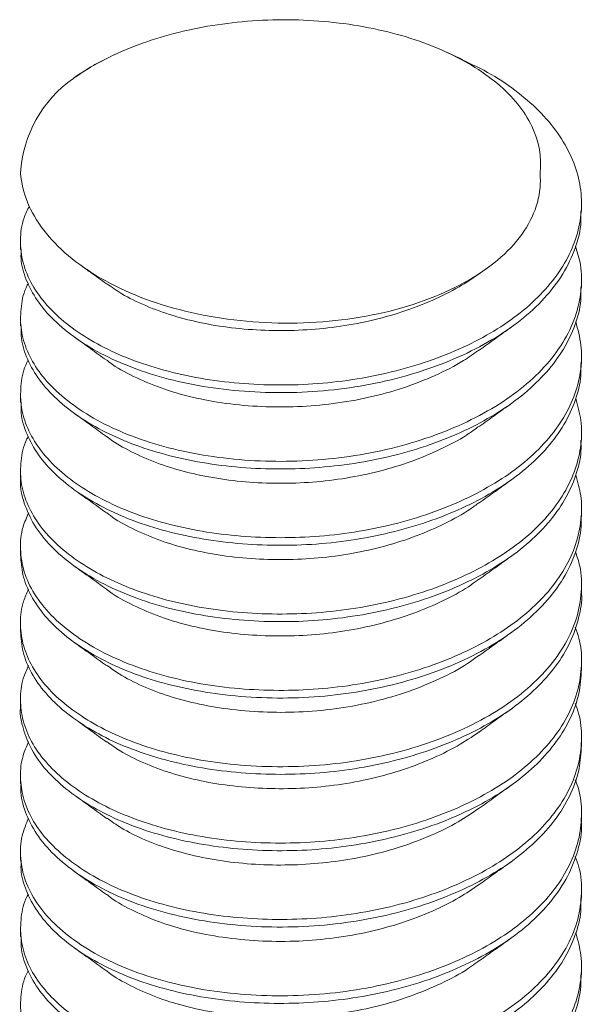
# Model space of a CAD drawing. Header units: millimetres. Extents: x 0 to 210, y 0 to 297.
# Tile 5 of 6: x 124 to 136, y 199 to 220. Entities that reach past the tile are written whole.
import ezdxf

# ---------------------------------------------------------------- set-up
doc = ezdxf.new("R2010")
doc.units = ezdxf.units.MM

msp = doc.modelspace()

# ---------------------------------------------------------------- linework, layer by layer
at = {"color": 7, "linetype": 'Continuous', "lineweight": 15}
for p, q in [((126.074, 218.848), (126.027, 218.826)), ((136.023, 215.481), (136.023, 215.645)), ((124.023, 214.828), (124.023, 214.665)), ((133.835, 214.14), (133.994, 214.254)), ((136.023, 213.848), (136.023, 214.012)), ((124.023, 213.195), (124.023, 213.032)), ((136.023, 212.215), (136.023, 212.378)), ((124.023, 211.562), (124.023, 211.399)), ((136.023, 210.582), (136.023, 210.745)), ((124.023, 209.929), (124.023, 209.765)), ((136.023, 208.949), (136.023, 209.112)), ((124.023, 208.296), (124.023, 208.132)), ((136.023, 207.316), (136.023, 207.479)), ((124.023, 206.663), (124.023, 206.499)), ((136.023, 205.683), (136.023, 205.846)), ((124.023, 205.03), (124.023, 204.866)), ((136.023, 204.05), (136.023, 204.213)), ((124.023, 203.396), (124.023, 203.233)), ((136.023, 202.417), (136.023, 202.58)), ((124.023, 201.763), (124.023, 201.6)), ((136.023, 200.784), (136.023, 200.947)), ((124.023, 200.13), (124.023, 199.967)), ((136.023, 199.15), (136.023, 199.314))]:
    msp.add_line(p, q, dxfattribs=at)
msp.add_arc((126.68, 216.141), 2.661, 124.9519, 176.632, dxfattribs=at)
for points, knots in [([(135.137, 216.298), (135.176, 216.637), (135.117, 216.971), (134.803, 217.627), (134.558, 217.932), (133.889, 218.492), (133.483, 218.733), (132.542, 219.141), (132.027, 219.298), (130.914, 219.515), (130.337, 219.571), (129.459, 219.577), (129.165, 219.566), (128.588, 219.52), (128.304, 219.484), (127.745, 219.388), (127.468, 219.326), (126.942, 219.183), (126.689, 219.1), (125.965, 218.819), (125.527, 218.586), (125.155, 218.323)], [0, 0, 0, 0, 0.125, 0.125, 0.25, 0.25, 0.375, 0.375, 0.5, 0.5, 0.625, 0.625, 0.6875, 0.6875, 0.75, 0.75, 0.8125, 0.8125, 0.875, 0.875, 1, 1, 1, 1]), ([(133.482, 218.722), (133.351, 218.783), (133.205, 218.85), (133.111, 218.893), (133.101, 218.898)], [0, 0, 0, 0, 0.893959, 1, 1, 1, 1]), ([(133.473, 218.717), (133.63, 218.645), (134.016, 218.467), (134.548, 218.123), (135.066, 217.695), (135.485, 217.221), (135.792, 216.715), (135.978, 216.193), (136.043, 215.667), (135.988, 215.141), (135.813, 214.618), (135.516, 214.111), (135.106, 213.634), (134.597, 213.2), (134, 212.816), (133.321, 212.48), (132.566, 212.199), (131.757, 211.983), (130.918, 211.837), (130.069, 211.763), (129.219, 211.759), (128.379, 211.822), (127.565, 211.954), (126.804, 212.152), (126.116, 212.408), (125.51, 212.717), (124.991, 213.072), (124.57, 213.469), (124.254, 213.907), (124.059, 214.374), (124.005, 214.859), (124.054, 215.269), (124.172, 215.507), (124.214, 215.591)], [0, 0, 0, 0, 0.022112, 0.054358, 0.087102, 0.120287, 0.153572, 0.186613, 0.219076, 0.251478, 0.284481, 0.317759, 0.350966, 0.383761, 0.416008, 0.448746, 0.481927, 0.515214, 0.548258, 0.58073, 0.613124, 0.646122, 0.679399, 0.712609, 0.74541, 0.777658, 0.810389, 0.843568, 0.876855, 0.912086, 0.94665, 0.981318, 1, 1, 1, 1]), ([(125.155, 218.323), (125.293, 218.419), (125.494, 218.559), (125.738, 218.679), (125.815, 218.716)], [0, 0, 0, 0, 0.682398, 1, 1, 1, 1]), ([(124.023, 216.298), (124.04, 216.086), (124.09, 215.878), (124.255, 215.471), (124.372, 215.27), (124.667, 214.884), (124.844, 214.701), (125.254, 214.356), (125.49, 214.192), (126.006, 213.895), (126.285, 213.762), (126.888, 213.527), (127.214, 213.425), (127.882, 213.262), (128.228, 213.2), (128.943, 213.113), (129.309, 213.089), (130.396, 213.081), (131.132, 213.159), (132.14, 213.394), (132.467, 213.494), (133.075, 213.727), (133.355, 213.859), (133.869, 214.157), (134.103, 214.323), (134.499, 214.674), (134.664, 214.86), (134.928, 215.256), (135.022, 215.46), (135.136, 215.873), (135.156, 216.086), (135.137, 216.298)], [0, 0, 0, 0, 0.0625, 0.0625, 0.125, 0.125, 0.1875, 0.1875, 0.25, 0.25, 0.3125, 0.3125, 0.375, 0.375, 0.4375, 0.4375, 0.5, 0.5, 0.625, 0.625, 0.6875, 0.6875, 0.75, 0.75, 0.8125, 0.8125, 0.875, 0.875, 0.9375, 0.9375, 1, 1, 1, 1]), ([(136.007, 215.481), (136.011, 215.404), (136.024, 215.139), (135.903, 214.685), (135.645, 214.135), (135.247, 213.613), (134.732, 213.137), (134.113, 212.715), (133.4, 212.35), (132.601, 212.045), (131.739, 211.814), (130.843, 211.662), (129.936, 211.593), (129.029, 211.602), (128.138, 211.688), (127.285, 211.852), (126.502, 212.089), (125.806, 212.389), (125.207, 212.746), (124.724, 213.143), (124.362, 213.57), (124.133, 214.011), (124.024, 214.38), (124.035, 214.599), (124.038, 214.665)], [0, 0, 0, 0, 0.019906, 0.068161, 0.117081, 0.166094, 0.214624, 0.262218, 0.310315, 0.359166, 0.408203, 0.456849, 0.504564, 0.552489, 0.601255, 0.650302, 0.69905, 0.746939, 0.794685, 0.843352, 0.889334, 0.935166, 0.980379, 1, 1, 1, 1]), ([(135.896, 214.732), (135.937, 214.599), (136.034, 214.284), (136.031, 213.776), (135.909, 213.216), (135.644, 212.665), (135.247, 212.143), (134.732, 211.667), (134.113, 211.246), (133.4, 210.88), (132.601, 210.576), (131.739, 210.344), (130.843, 210.193), (129.936, 210.123), (129.029, 210.132), (128.138, 210.218), (127.285, 210.383), (126.502, 210.619), (125.806, 210.919), (125.207, 211.276), (124.724, 211.673), (124.363, 212.1), (124.129, 212.542), (124.013, 212.994), (124.03, 213.449), (124.092, 213.765), (124.183, 213.922), (124.191, 213.935)], [0, 0, 0, 0, 0.0303455, 0.072176, 0.1146406, 0.1576904, 0.2008228, 0.2435293, 0.2854128, 0.3277382, 0.370727, 0.4138807, 0.4566895, 0.4986788, 0.5408532, 0.5837678, 0.6269296, 0.6698279, 0.7119707, 0.7539875, 0.7968152, 0.8372792, 0.8776116, 0.9173998, 0.9566012, 0.9964744, 1, 1, 1, 1]), ([(125.314, 214.322), (125.382, 214.273), (125.565, 214.142), (125.749, 214.009), (125.865, 213.926)], [0, 0, 0, 0, 0.372047, 1, 1, 1, 1]), ([(133.831, 214.143), (133.693, 214.047), (133.389, 213.838), (132.832, 213.564), (132.191, 213.318), (131.501, 213.128), (130.786, 212.998), (130.062, 212.93), (129.338, 212.921), (128.622, 212.969), (127.928, 213.076), (127.279, 213.238), (126.695, 213.452), (126.219, 213.684), (125.976, 213.856), (125.873, 213.929)], [0, 0, 0, 0, 0.066472, 0.145793, 0.226192, 0.306846, 0.386912, 0.465588, 0.544076, 0.62403, 0.70466, 0.785128, 0.864603, 0.942736, 1, 1, 1, 1]), ([(136.009, 213.848), (136.011, 213.755), (136.018, 213.486), (135.898, 213.04), (135.656, 212.524), (135.291, 212.033), (134.822, 211.58), (134.261, 211.174), (133.615, 210.818), (132.891, 210.513), (132.102, 210.269), (131.272, 210.093), (130.426, 209.989), (129.575, 209.956), (128.73, 209.99), (127.901, 210.094), (127.115, 210.265), (126.395, 210.497), (125.754, 210.785), (125.197, 211.122), (124.734, 211.502), (124.375, 211.919), (124.14, 212.359), (124.026, 212.734), (124.035, 212.959), (124.038, 213.032)], [0, 0, 0, 0, 0.023958, 0.069246, 0.115108, 0.161074, 0.206665, 0.251429, 0.296258, 0.341888, 0.387861, 0.4337, 0.478936, 0.523475, 0.568755, 0.614614, 0.660581, 0.706178, 0.750953, 0.795771, 0.841394, 0.887366, 0.933209, 0.978454, 1, 1, 1, 1]), ([(135.9, 213.122), (135.945, 212.954), (136.036, 212.615), (136.024, 212.096), (135.902, 211.571), (135.655, 211.055), (135.291, 210.563), (134.822, 210.11), (134.261, 209.705), (133.615, 209.348), (132.891, 209.044), (132.102, 208.799), (131.272, 208.623), (130.426, 208.519), (129.575, 208.486), (128.73, 208.521), (127.901, 208.624), (127.115, 208.795), (126.395, 209.027), (125.754, 209.315), (125.197, 209.652), (124.734, 210.032), (124.376, 210.449), (124.136, 210.889), (124.016, 211.341), (124.027, 211.796), (124.088, 212.118), (124.181, 212.28), (124.191, 212.298)], [0, 0, 0, 0, 0.0381768, 0.0773189, 0.1171186, 0.1574229, 0.1978178, 0.2378839, 0.2772227, 0.3166187, 0.3567183, 0.3971202, 0.4374042, 0.4771577, 0.5162992, 0.5560912, 0.5963923, 0.6367885, 0.6768603, 0.7162083, 0.7555947, 0.7956888, 0.8360897, 0.8763772, 0.9161385, 0.9552795, 0.995064, 1, 1, 1, 1]), ([(133.834, 212.505), (133.948, 212.588), (134.178, 212.753), (134.409, 212.919), (134.525, 213.003)], [0, 0, 0, 0, 0.499979, 1, 1, 1, 1]), ([(125.175, 212.789), (125.29, 212.706), (125.519, 212.541), (125.751, 212.375), (125.867, 212.291)], [0, 0, 0, 0, 0.500023, 1, 1, 1, 1]), ([(133.824, 212.511), (133.718, 212.434), (133.441, 212.233), (132.899, 211.96), (132.221, 211.693), (131.485, 211.49), (130.722, 211.355), (129.949, 211.29), (129.176, 211.292), (128.416, 211.359), (127.69, 211.494), (127.021, 211.688), (126.435, 211.941), (126.051, 212.147), (125.894, 212.276), (125.874, 212.293)], [0, 0, 0, 0, 0.052396, 0.136826, 0.222582, 0.308668, 0.394064, 0.477822, 0.56195, 0.647558, 0.73366, 0.819236, 0.903301, 0.987114, 1, 1, 1, 1]), ([(136.009, 212.215), (136.012, 212.129), (136.02, 211.868), (135.905, 211.43), (135.669, 210.913), (135.308, 210.42), (134.844, 209.965), (134.287, 209.558), (133.644, 209.199), (132.923, 208.892), (132.137, 208.645), (131.308, 208.466), (130.463, 208.359), (129.612, 208.323), (128.766, 208.354), (127.936, 208.455), (127.148, 208.623), (126.425, 208.853), (125.78, 209.139), (125.219, 209.473), (124.752, 209.852), (124.388, 210.267), (124.147, 210.707), (124.028, 211.088), (124.036, 211.32), (124.038, 211.399)], [0, 0, 0, 0, 0.022028, 0.067281, 0.113129, 0.1591, 0.204717, 0.249524, 0.294309, 0.339913, 0.385881, 0.431736, 0.477007, 0.521546, 0.566791, 0.612634, 0.658606, 0.704229, 0.749047, 0.793822, 0.839419, 0.885386, 0.931245, 0.976525, 1, 1, 1, 1]), ([(135.9, 211.479), (135.943, 211.322), (136.034, 210.994), (136.027, 210.485), (135.91, 209.96), (135.668, 209.443), (135.309, 208.95), (134.844, 208.495), (134.287, 208.088), (133.644, 207.73), (132.923, 207.423), (132.137, 207.175), (131.308, 206.996), (130.463, 206.889), (129.612, 206.853), (128.766, 206.885), (127.936, 206.985), (127.148, 207.153), (126.425, 207.383), (125.78, 207.669), (125.219, 208.004), (124.752, 208.382), (124.389, 208.797), (124.144, 209.237), (124.018, 209.689), (124.024, 210.144), (124.084, 210.471), (124.178, 210.638), (124.191, 210.661)], [0, 0, 0, 0, 0.0358189, 0.0749994, 0.1148088, 0.1551407, 0.1955815, 0.2357108, 0.2751274, 0.3145248, 0.3546429, 0.3950814, 0.43542, 0.4752448, 0.5144256, 0.5542272, 0.5945557, 0.6349975, 0.6751324, 0.7145587, 0.7539466, 0.794059, 0.8344963, 0.8748382, 0.9146707, 0.9538519, 0.9936457, 1, 1, 1, 1]), ([(133.835, 210.873), (133.949, 210.956), (134.178, 211.12), (134.409, 211.286), (134.524, 211.369)], [0, 0, 0, 0, 0.499982, 1, 1, 1, 1]), ([(125.175, 211.156), (125.29, 211.073), (125.518, 210.909), (125.75, 210.743), (125.865, 210.659)], [0, 0, 0, 0, 0.5000259, 1, 1, 1, 1]), ([(133.826, 210.878), (133.76, 210.828), (133.539, 210.66), (133.082, 210.415), (132.468, 210.148), (131.795, 209.935), (131.088, 209.779), (130.367, 209.684), (129.641, 209.651), (128.921, 209.675), (128.215, 209.758), (127.545, 209.898), (126.93, 210.09), (126.39, 210.332), (126.035, 210.526), (125.889, 210.646), (125.871, 210.661)], [0, 0, 0, 0, 0.0336346, 0.1122878, 0.1923488, 0.2730145, 0.3534445, 0.432813, 0.5109569, 0.5904026, 0.6708666, 0.7515211, 0.8315263, 0.9100834, 0.9887174, 1, 1, 1, 1]), ([(136.009, 210.582), (136.012, 210.504), (136.023, 210.25), (135.913, 209.819), (135.682, 209.302), (135.326, 208.807), (134.866, 208.351), (134.312, 207.941), (133.674, 207.581), (132.956, 207.271), (132.172, 207.021), (131.344, 206.839), (130.499, 206.729), (129.648, 206.69), (128.802, 206.719), (127.971, 206.816), (127.163, 206.985), (126.407, 207.224), (125.724, 207.533), (125.137, 207.896), (124.659, 208.308), (124.3, 208.759), (124.092, 209.233), (124.006, 209.574), (124.027, 209.75), (124.029, 209.765)], [0, 0, 0, 0, 0.020101, 0.065321, 0.111155, 0.157133, 0.202777, 0.247629, 0.292375, 0.337956, 0.38392, 0.429792, 0.4751, 0.519644, 0.564855, 0.610684, 0.656663, 0.705328, 0.753071, 0.800957, 0.849702, 0.898747, 0.94751, 0.995432, 1, 1, 1, 1]), ([(135.9, 209.837), (135.942, 209.69), (136.033, 209.373), (136.029, 208.875), (135.917, 208.35), (135.68, 207.832), (135.327, 207.338), (134.866, 206.881), (134.312, 206.471), (133.674, 206.111), (132.956, 205.801), (132.172, 205.552), (131.344, 205.37), (130.499, 205.259), (129.648, 205.22), (128.802, 205.249), (127.971, 205.346), (127.163, 205.515), (126.407, 205.755), (125.724, 206.063), (125.137, 206.426), (124.658, 206.838), (124.303, 207.289), (124.082, 207.764), (124.005, 208.248), (124.039, 208.676), (124.155, 208.932), (124.201, 209.032)], [0, 0, 0, 0, 0.033431, 0.072627, 0.112419, 0.152751, 0.193209, 0.233375, 0.272843, 0.312218, 0.352327, 0.392774, 0.43314, 0.473009, 0.512206, 0.55199, 0.592319, 0.632778, 0.675601, 0.717614, 0.759752, 0.802646, 0.845803, 0.888713, 0.930883, 0.972868, 1, 1, 1, 1]), ([(133.836, 209.241), (133.951, 209.324), (134.18, 209.488), (134.411, 209.654), (134.526, 209.738)], [0, 0, 0, 0, 0.499981, 1, 1, 1, 1]), ([(125.174, 209.524), (125.288, 209.442), (125.517, 209.277), (125.748, 209.11), (125.864, 209.027)], [0, 0, 0, 0, 0.500025, 1, 1, 1, 1]), ([(133.827, 209.246), (133.768, 209.2), (133.554, 209.036), (133.106, 208.795), (132.496, 208.525), (131.824, 208.309), (131.119, 208.151), (130.398, 208.054), (129.673, 208.019), (128.951, 208.04), (128.245, 208.12), (127.573, 208.258), (126.955, 208.447), (126.411, 208.688), (126.048, 208.885), (125.896, 209.009), (125.871, 209.029)], [0, 0, 0, 0, 0.030476, 0.109021, 0.189006, 0.269631, 0.350057, 0.429456, 0.507568, 0.586921, 0.667326, 0.747958, 0.827977, 0.906579, 0.985106, 1, 1, 1, 1]), ([(136.011, 208.949), (136.014, 208.901), (136.033, 208.667), (135.931, 208.243), (135.698, 207.69), (135.319, 207.162), (134.822, 206.678), (134.219, 206.247), (133.521, 205.872), (132.735, 205.558), (131.881, 205.314), (130.989, 205.149), (130.082, 205.066), (129.175, 205.063), (128.298, 205.135), (127.472, 205.278), (126.719, 205.483), (126.04, 205.746), (125.444, 206.062), (124.936, 206.422), (124.527, 206.823), (124.233, 207.254), (124.054, 207.694), (124.035, 207.99), (124.026, 208.133)], [0, 0, 0, 0, 0.012217, 0.060312, 0.109161, 0.158197, 0.206842, 0.254555, 0.302479, 0.351243, 0.400289, 0.449035, 0.496923, 0.544667, 0.593333, 0.639313, 0.685144, 0.730356, 0.774901, 0.82021, 0.866083, 0.912049, 0.957631, 1, 1, 1, 1]), ([(135.893, 208.196), (135.928, 208.095), (136.026, 207.812), (136.037, 207.334), (135.939, 206.773), (135.696, 206.22), (135.319, 205.693), (134.822, 205.208), (134.22, 204.777), (133.521, 204.403), (132.735, 204.088), (131.881, 203.844), (130.989, 203.679), (130.082, 203.597), (129.175, 203.593), (128.298, 203.665), (127.472, 203.809), (126.719, 204.014), (126.04, 204.276), (125.444, 204.592), (124.936, 204.952), (124.527, 205.353), (124.232, 205.784), (124.056, 206.232), (124.007, 206.687), (124.05, 207.079), (124.158, 207.31), (124.198, 207.395)], [0, 0, 0, 0, 0.023369, 0.065283, 0.107638, 0.150657, 0.193842, 0.236681, 0.2787, 0.320905, 0.36385, 0.407042, 0.449971, 0.492144, 0.534191, 0.577049, 0.617541, 0.657903, 0.697719, 0.736948, 0.77685, 0.817249, 0.857729, 0.897871, 0.937278, 0.976779, 1, 1, 1, 1]), ([(133.836, 207.608), (133.951, 207.69), (134.18, 207.855), (134.411, 208.022), (134.527, 208.105)], [0, 0, 0, 0, 0.49998, 1, 1, 1, 1]), ([(125.173, 207.891), (125.288, 207.809), (125.517, 207.644), (125.748, 207.477), (125.864, 207.394)], [0, 0, 0, 0, 0.500024, 1, 1, 1, 1]), ([(133.828, 207.613), (133.775, 207.572), (133.569, 207.412), (133.131, 207.174), (132.524, 206.903), (131.854, 206.685), (131.149, 206.524), (130.429, 206.424), (129.704, 206.386), (128.982, 206.405), (128.274, 206.482), (127.586, 206.621), (126.939, 206.818), (126.366, 207.079), (126.007, 207.274), (125.87, 207.391), (125.866, 207.394)], [0, 0, 0, 0, 0.027123, 0.105601, 0.185545, 0.266165, 0.346623, 0.426088, 0.504211, 0.583506, 0.663888, 0.744534, 0.829888, 0.913623, 0.99761, 1, 1, 1, 1]), ([(136.022, 207.316), (136.022, 207.31), (136.042, 207.131), (135.971, 206.773), (135.797, 206.251), (135.488, 205.745), (135.071, 205.271), (134.555, 204.841), (133.951, 204.46), (133.266, 204.128), (132.507, 203.852), (131.695, 203.641), (130.855, 203.5), (130.005, 203.432), (129.156, 203.432), (128.316, 203.501), (127.506, 203.638), (126.75, 203.84), (126.068, 204.101), (125.468, 204.414), (124.956, 204.772), (124.542, 205.172), (124.244, 205.602), (124.057, 206.048), (124.035, 206.35), (124.024, 206.499)], [0, 0, 0, 0, 0.001426, 0.046255, 0.091884, 0.137858, 0.183698, 0.228933, 0.273473, 0.318752, 0.364611, 0.410578, 0.456176, 0.50095, 0.545768, 0.591392, 0.637364, 0.683208, 0.728452, 0.772991, 0.818262, 0.864117, 0.910086, 0.95569, 1, 1, 1, 1]), ([(135.89, 206.58), (135.918, 206.504), (136.01, 206.257), (136.039, 205.829), (135.981, 205.303), (135.794, 204.781), (135.489, 204.275), (135.071, 203.801), (134.555, 203.371), (133.951, 202.99), (133.266, 202.658), (132.507, 202.382), (131.695, 202.171), (130.855, 202.03), (130.005, 201.962), (129.156, 201.962), (128.316, 202.031), (127.506, 202.168), (126.75, 202.37), (126.068, 202.631), (125.468, 202.944), (124.956, 203.302), (124.543, 203.702), (124.242, 204.132), (124.061, 204.58), (124.007, 205.034), (124.047, 205.433), (124.156, 205.671), (124.198, 205.764)], [0, 0, 0, 0, 0.017597, 0.056963, 0.096386, 0.136513, 0.176942, 0.217254, 0.257035, 0.296203, 0.336023, 0.376351, 0.416775, 0.456875, 0.49625, 0.535663, 0.575785, 0.616213, 0.656529, 0.696317, 0.735485, 0.775297, 0.815622, 0.856047, 0.896152, 0.935537, 0.974941, 1, 1, 1, 1]), ([(133.835, 205.974), (133.95, 206.057), (134.179, 206.222), (134.411, 206.388), (134.526, 206.471)], [0, 0, 0, 0, 0.499979, 1, 1, 1, 1]), ([(125.174, 206.258), (125.288, 206.175), (125.517, 206.01), (125.749, 205.844), (125.865, 205.76)], [0, 0, 0, 0, 0.500023, 1, 1, 1, 1]), ([(133.825, 205.98), (133.747, 205.922), (133.504, 205.737), (133.001, 205.475), (132.335, 205.199), (131.606, 204.986), (130.846, 204.839), (130.073, 204.763), (129.3, 204.755), (128.553, 204.81), (127.849, 204.927), (127.206, 205.096), (126.631, 205.315), (126.181, 205.54), (125.959, 205.703), (125.875, 205.764)], [0, 0, 0, 0, 0.039174, 0.123244, 0.208793, 0.294836, 0.380352, 0.464359, 0.548115, 0.63349, 0.714155, 0.794557, 0.873871, 0.952014, 1, 1, 1, 1]), ([(136.023, 205.683), (136.012, 205.51), (135.99, 205.161), (135.803, 204.64), (135.505, 204.133), (135.091, 203.657), (134.579, 203.225), (133.979, 202.842), (133.297, 202.508), (132.541, 202.23), (131.731, 202.015), (130.891, 201.872), (130.042, 201.8), (129.192, 201.798), (128.352, 201.863), (127.54, 201.998), (126.781, 202.197), (126.095, 202.455), (125.492, 202.766), (124.976, 203.123), (124.559, 203.521), (124.25, 203.95), (124.076, 204.396), (124.005, 204.706), (124.025, 204.861), (124.025, 204.866)], [0, 0, 0, 0, 0.04431, 0.089914, 0.135883, 0.181738, 0.227009, 0.271548, 0.316792, 0.362636, 0.408608, 0.454232, 0.49905, 0.543824, 0.589422, 0.635389, 0.681248, 0.726527, 0.771067, 0.816302, 0.862142, 0.908116, 0.953745, 0.998574, 1, 1, 1, 1]), ([(135.89, 204.948), (135.916, 204.879), (136.007, 204.639), (136.039, 204.218), (135.986, 203.693), (135.805, 203.17), (135.504, 202.663), (135.091, 202.187), (134.579, 201.755), (133.979, 201.372), (133.297, 201.039), (132.541, 200.76), (131.731, 200.546), (130.891, 200.402), (130.042, 200.33), (129.192, 200.328), (128.352, 200.393), (127.54, 200.528), (126.781, 200.727), (126.095, 200.985), (125.492, 201.297), (124.976, 201.653), (124.558, 202.051), (124.253, 202.48), (124.067, 202.927), (124.007, 203.381), (124.044, 203.788), (124.154, 204.033), (124.198, 204.133)], [0, 0, 0, 0, 0.015985, 0.055378, 0.094752, 0.134847, 0.175262, 0.215577, 0.255378, 0.294536, 0.334314, 0.374619, 0.415037, 0.455148, 0.494551, 0.533916, 0.574005, 0.614418, 0.654736, 0.694545, 0.733703, 0.773474, 0.813775, 0.854194, 0.894311, 0.933724, 0.973079, 1, 1, 1, 1]), ([(133.834, 204.34), (133.948, 204.423), (134.178, 204.588), (134.409, 204.754), (134.525, 204.837)], [0, 0, 0, 0, 0.499979, 1, 1, 1, 1]), ([(125.175, 204.624), (125.29, 204.541), (125.519, 204.376), (125.751, 204.209), (125.867, 204.126)], [0, 0, 0, 0, 0.500023, 1, 1, 1, 1]), ([(133.832, 204.342), (133.68, 204.239), (133.361, 204.023), (132.786, 203.745), (132.141, 203.503), (131.448, 203.318), (130.732, 203.192), (130.008, 203.128), (129.284, 203.124), (128.568, 203.176), (127.878, 203.288), (127.233, 203.454), (126.654, 203.672), (126.195, 203.899), (125.967, 204.064), (125.876, 204.13)], [0, 0, 0, 0, 0.072212, 0.151683, 0.232173, 0.312853, 0.392884, 0.471467, 0.550126, 0.630202, 0.710892, 0.791354, 0.870764, 0.948932, 1, 1, 1, 1]), ([(136.02, 204.05), (136.011, 203.885), (135.993, 203.543), (135.814, 203.029), (135.52, 202.521), (135.111, 202.044), (134.603, 201.61), (134.007, 201.225), (133.328, 200.889), (132.575, 200.607), (131.749, 200.385), (130.872, 200.235), (129.965, 200.163), (129.058, 200.169), (128.166, 200.253), (127.312, 200.414), (126.526, 200.648), (125.827, 200.947), (125.224, 201.302), (124.728, 201.706), (124.349, 202.152), (124.116, 202.624), (124.014, 202.989), (124.032, 203.192), (124.036, 203.233)], [0, 0, 0, 0, 0.042369, 0.087951, 0.133917, 0.17979, 0.225099, 0.269644, 0.314856, 0.360687, 0.406667, 0.455333, 0.503077, 0.550965, 0.599711, 0.648757, 0.697521, 0.745445, 0.793158, 0.841803, 0.890839, 0.939688, 0.987783, 1, 1, 1, 1]), ([(135.89, 203.317), (135.914, 203.254), (136.005, 203.022), (136.038, 202.608), (135.991, 202.082), (135.815, 201.559), (135.52, 201.051), (135.111, 200.574), (134.603, 200.14), (134.007, 199.755), (133.328, 199.419), (132.575, 199.138), (131.749, 198.916), (130.872, 198.765), (129.965, 198.693), (129.058, 198.699), (128.166, 198.783), (127.312, 198.945), (126.526, 199.179), (125.827, 199.477), (125.225, 199.832), (124.728, 200.236), (124.351, 200.682), (124.108, 201.154), (124.008, 201.637), (124.028, 202.093), (124.144, 202.375), (124.196, 202.501)], [0, 0, 0, 0, 0.014372, 0.053798, 0.093129, 0.133195, 0.173598, 0.213919, 0.253745, 0.292899, 0.33264, 0.372924, 0.41334, 0.456116, 0.498083, 0.540175, 0.583022, 0.626132, 0.668996, 0.711119, 0.753059, 0.795816, 0.838918, 0.881856, 0.92413, 0.965964, 1, 1, 1, 1]), ([(133.835, 202.708), (133.949, 202.79), (134.178, 202.955), (134.409, 203.121), (134.524, 203.204)], [0, 0, 0, 0, 0.4999816, 1, 1, 1, 1]), ([(125.175, 202.99), (125.29, 202.908), (125.518, 202.743), (125.75, 202.577), (125.865, 202.494)], [0, 0, 0, 0, 0.500026, 1, 1, 1, 1]), ([(133.832, 202.71), (133.687, 202.612), (133.377, 202.399), (132.813, 202.123), (132.17, 201.879), (131.478, 201.691), (130.763, 201.563), (130.039, 201.497), (129.315, 201.49), (128.599, 201.54), (127.907, 201.649), (127.259, 201.813), (126.678, 202.028), (126.208, 202.258), (125.972, 202.428), (125.874, 202.498)], [0, 0, 0, 0, 0.068969, 0.148343, 0.228771, 0.309426, 0.389466, 0.468091, 0.546639, 0.626635, 0.70728, 0.787735, 0.867172, 0.945307, 1, 1, 1, 1]), ([(136.018, 202.417), (136.02, 202.399), (136.041, 202.195), (135.955, 201.801), (135.747, 201.246), (135.388, 200.713), (134.91, 200.22), (134.323, 199.78), (133.64, 199.397), (132.883, 199.078), (132.076, 198.831), (131.245, 198.657), (130.399, 198.555), (129.548, 198.525), (128.702, 198.561), (127.875, 198.667), (127.091, 198.84), (126.373, 199.074), (125.735, 199.364), (125.181, 199.702), (124.721, 200.083), (124.365, 200.501), (124.134, 200.942), (124.024, 201.312), (124.035, 201.532), (124.038, 201.6)], [0, 0, 0, 0, 0.004568, 0.05249, 0.101253, 0.150298, 0.199043, 0.246929, 0.294672, 0.343337, 0.389316, 0.435145, 0.480356, 0.5249, 0.570208, 0.61608, 0.662044, 0.707625, 0.752371, 0.797223, 0.842867, 0.888845, 0.934679, 0.979899, 1, 1, 1, 1]), ([(135.89, 201.675), (135.919, 201.6), (136.016, 201.343), (136.04, 200.892), (135.965, 200.331), (135.744, 199.776), (135.389, 199.243), (134.91, 198.75), (134.323, 198.311), (133.64, 197.927), (132.883, 197.609), (132.076, 197.361), (131.245, 197.187), (130.399, 197.085), (129.548, 197.055), (128.702, 197.091), (127.875, 197.197), (127.091, 197.37), (126.373, 197.604), (125.735, 197.894), (125.181, 198.232), (124.721, 198.613), (124.366, 199.031), (124.131, 199.472), (124.014, 199.924), (124.029, 200.379), (124.091, 200.697), (124.183, 200.855), (124.191, 200.869)], [0, 0, 0, 0, 0.01736, 0.059322, 0.101469, 0.144355, 0.187489, 0.230359, 0.272474, 0.314464, 0.357263, 0.397701, 0.438007, 0.477769, 0.516945, 0.556792, 0.597136, 0.637561, 0.677648, 0.717001, 0.756448, 0.796591, 0.837028, 0.877338, 0.917108, 0.956283, 0.996122, 1, 1, 1, 1]), ([(133.836, 201.076), (133.951, 201.158), (134.179, 201.323), (134.41, 201.489), (134.526, 201.572)], [0, 0, 0, 0, 0.499981, 1, 1, 1, 1]), ([(125.174, 201.358), (125.288, 201.276), (125.517, 201.111), (125.748, 200.945), (125.864, 200.862)], [0, 0, 0, 0, 0.500025, 1, 1, 1, 1]), ([(133.832, 201.079), (133.695, 200.984), (133.393, 200.775), (132.839, 200.502), (132.198, 200.256), (131.494, 200.061), (130.747, 199.926), (129.974, 199.859), (129.201, 199.859), (128.44, 199.925), (127.713, 200.057), (127.041, 200.249), (126.453, 200.501), (126.061, 200.71), (125.898, 200.843), (125.872, 200.864)], [0, 0, 0, 0, 0.065754, 0.145049, 0.225431, 0.306076, 0.39143, 0.475165, 0.559151, 0.644647, 0.730668, 0.816196, 0.900246, 0.983926, 1, 1, 1, 1]), ([(136.009, 200.784), (136.011, 200.692), (136.019, 200.425), (135.9, 199.981), (135.659, 199.465), (135.295, 198.973), (134.828, 198.52), (134.267, 198.114), (133.622, 197.757), (132.899, 197.452), (132.111, 197.207), (131.281, 197.03), (130.435, 196.925), (129.584, 196.891), (128.739, 196.925), (127.91, 197.028), (127.124, 197.198), (126.403, 197.43), (125.76, 197.717), (125.203, 198.053), (124.738, 198.433), (124.378, 198.849), (124.142, 199.29), (124.027, 199.666), (124.035, 199.893), (124.038, 199.967)], [0, 0, 0, 0, 0.023475, 0.068755, 0.114614, 0.160581, 0.206178, 0.250953, 0.295771, 0.341394, 0.387366, 0.433209, 0.478454, 0.522993, 0.568264, 0.614119, 0.660087, 0.705691, 0.750476, 0.795283, 0.8409, 0.886871, 0.932719, 0.977972, 1, 1, 1, 1]), ([(135.9, 200.055), (135.945, 199.89), (136.036, 199.553), (136.025, 199.037), (135.904, 198.512), (135.658, 197.995), (135.295, 197.503), (134.827, 197.05), (134.267, 196.644), (133.622, 196.287), (132.899, 195.982), (132.111, 195.737), (131.281, 195.56), (130.435, 195.455), (129.584, 195.422), (128.739, 195.455), (127.91, 195.558), (127.124, 195.728), (126.403, 195.96), (125.76, 196.247), (125.203, 196.584), (124.738, 196.963), (124.379, 197.38), (124.138, 197.82), (124.016, 198.272), (124.026, 198.727), (124.087, 199.05), (124.18, 199.213), (124.191, 199.233)], [0, 0, 0, 0, 0.037588, 0.076739, 0.116542, 0.156853, 0.197259, 0.237341, 0.276699, 0.316095, 0.3562, 0.396611, 0.436909, 0.47668, 0.515831, 0.555625, 0.595933, 0.636341, 0.676429, 0.715796, 0.755183, 0.795281, 0.835691, 0.875993, 0.915772, 0.954922, 0.994709, 1, 1, 1, 1]), ([(133.836, 199.443), (133.951, 199.525), (134.18, 199.69), (134.411, 199.856), (134.527, 199.939)], [0, 0, 0, 0, 0.49998, 1, 1, 1, 1]), ([(125.173, 199.726), (125.288, 199.643), (125.517, 199.479), (125.748, 199.312), (125.864, 199.229)], [0, 0, 0, 0, 0.500024, 1, 1, 1, 1]), ([(133.827, 199.448), (133.777, 199.408), (133.565, 199.242), (133.102, 198.993), (132.462, 198.713), (131.772, 198.497), (131.065, 198.343), (130.343, 198.251), (129.618, 198.22), (128.898, 198.245), (128.192, 198.33), (127.525, 198.472), (126.911, 198.665), (126.374, 198.909), (126.025, 199.101), (125.883, 199.218), (125.869, 199.23)], [0, 0, 0, 0, 0.025936, 0.10967, 0.195023, 0.275667, 0.356048, 0.435342, 0.513465, 0.592929, 0.673385, 0.754004, 0.833947, 0.912424, 0.991088, 1, 1, 1, 1]), ([(136.009, 199.15), (136.012, 199.067), (136.021, 198.807), (135.907, 198.371), (135.672, 197.854), (135.313, 197.36), (134.85, 196.905), (134.293, 196.497), (133.652, 196.138), (132.932, 195.831), (132.145, 195.583), (131.317, 195.403), (130.472, 195.295), (129.621, 195.258), (128.775, 195.289), (127.945, 195.389), (127.156, 195.556), (126.432, 195.786), (125.786, 196.071), (125.225, 196.405), (124.756, 196.783), (124.391, 197.198), (124.149, 197.637), (124.029, 198.02), (124.036, 198.253), (124.038, 198.334)], [0, 0, 0, 0, 0.021546, 0.066791, 0.112634, 0.158606, 0.204229, 0.249047, 0.293822, 0.339419, 0.385386, 0.431245, 0.476525, 0.521064, 0.5663, 0.612139, 0.658112, 0.703742, 0.748571, 0.793335, 0.838926, 0.884892, 0.930754, 0.976042, 1, 1, 1, 1])]:
    msp.add_open_spline(points, degree=3, knots=knots, dxfattribs=at)

doc.saveas('drawing.dxf')
